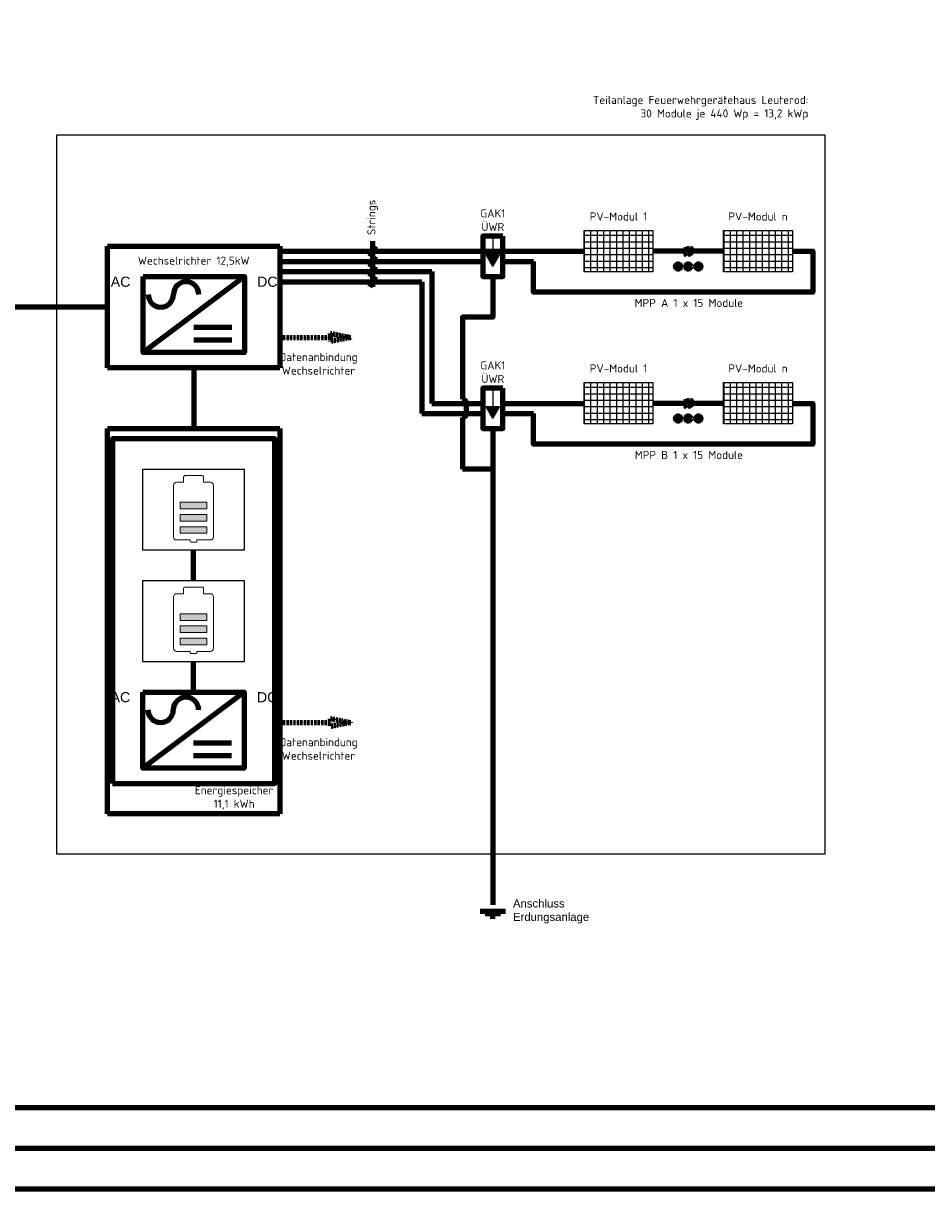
# Model space of a CAD drawing. Header units: millimetres. Extents: x -93000 to 141125, y 0 to 39239.
# Tile 3 of 9: x -73790 to -62649, y 22500 to 36875. Entities that reach past the tile are written whole.
import ezdxf

# ---------------------------------------------------------------- set-up
doc = ezdxf.new("R2010")
doc.units = ezdxf.units.MM
doc.set_wipeout_variables(frame=1)
doc.linetypes.add('GESTRICHELT2', pattern=[0.375, 0.25, -0.125])
doc.layers.get('0').update_dxf_attribs({"lineweight": 18})
for name, color, linetype in [('E_Abdeckung', 255, 'Continuous'), ('E_Blitzschutztechnik', 4, 'Continuous'), ('E_IT-TK', 173, 'Continuous'), ('E_Leitung_DC-Kabel_6mm2', 1, 'Continuous'), ('E_Leitung_Potentialausgleich', 4, 'Continuous'), ('E_Leitung_Wechselspannung', 5, 'Continuous'), ('E_N_PV-Anlage', 6, 'Continuous'), ('E_Starkstrom_Schwachstrom', 1, 'Continuous'), ('E_Text', 7, 'Continuous')]:
    doc.layers.add(name, color=color, linetype=linetype)
doc.styles.add('E_Starkstrom_Schwachstrom', font='arial.ttf')
doc.styles.get("Standard").update_dxf_attribs({"font": 'isocpeur.ttf'})

# ---------------------------------------------------------------- blocks, each defined once
blk = doc.blocks.new('PV_Wechselrichter')
at = {"layer": 'E_Starkstrom_Schwachstrom', "lineweight": 100}
blk.add_lwpolyline([(-500, 0), (500, 0), (500, -750), (-500, -750)], close=True, dxfattribs=at)
for points in [[(-500, -750), (500, 0)], [(0, -500), (375, -500)], [(0, -625), (375, -625)]]:
    blk.add_lwpolyline(points, dxfattribs=at)
for centre, start, end in [((-75, -175), 0, 180), ((-325, -175), 180, 0)]:
    blk.add_arc(centre, 125, start, end, dxfattribs=at)
at = {"layer": 'E_Text', "color": 7, "linetype": 'Continuous', "char_height": 100, "style": 'E_Starkstrom_Schwachstrom'}
for s, insert, attachment_point in [('AC', (-625, 0), 3), ('DC', (625, 0), 1)]:
    blk.add_mtext(s, dxfattribs=dict(at, insert=insert, attachment_point=attachment_point))
blk = doc.blocks.new('Solarneu')
at = {"layer": 'E_N_PV-Anlage', "color": 3}
for p, q in [((0, 0), (1020, 0)), ((0, -1700), (0, 0)), ((1020, 0), (1020, -1700)), ((1020, -1700), (0, -1700))]:
    blk.add_line(p, q, dxfattribs=at)
at = {"layer": 'E_N_PV-Anlage'}
for p, q in [((0, -109), (1020, -109)), ((0, -268), (1020, -268)), ((124, 0), (124, -1700)), ((283, 0), (283, -1700)), ((442, 0), (442, -1700)), ((600, 0), (600, -1700)), ((759, 0), (759, -1700)), ((918, 0), (918, -1700)), ((0, -426), (1020, -426)), ((0, -585), (1020, -585)), ((0, -744), (1020, -744)), ((0, -903), (1020, -903)), ((0, -1061), (1020, -1061)), ((0, -1220), (1020, -1220)), ((0, -1379), (1020, -1379)), ((0, -1538), (1020, -1538)), ((0, -1696), (1020, -1696))]:
    blk.add_line(p, q, dxfattribs=at)
blk = doc.blocks.new('BZ_SPD_Typ2')
blk.add_wipeout([(-125, 250), (125, 250), (125, -250), (-125, -250)]).dxf.layer = 'E_Abdeckung'
at = {"layer": 'E_Blitzschutztechnik'}
h = blk.add_hatch(color=256, dxfattribs=at)
h.dxf.hatch_style = 1
h.paths.add_polyline_path([(83, 19), (-83, 19), (0, -125)])
for p, q in [((0, 250), (0, 19)), ((0, -125), (-83, 19)), ((-83, 19), (83, 19)), ((0, -125), (83, 19))]:
    blk.add_line(p, q, dxfattribs=at)
at = {"layer": 'E_Blitzschutztechnik', "lineweight": 100}
blk.add_lwpolyline([(-125, 250), (125, 250), (125, -250), (-125, -250)], close=True, dxfattribs=at)

msp = doc.modelspace()

# ---------------------------------------------------------------- hatches: boundary and pattern name
h = msp.add_hatch(color=1)
h.dxf.hatch_style = 1
h.paths.add_polyline_path([(-71854, 30967), (-71854, 30885), (-71526, 30885), (-71526, 30967)])
h.paths.add_polyline_path([(-71854, 30817), (-71854, 30735), (-71526, 30735), (-71526, 30817)])
h.paths.add_polyline_path([(-71526, 30584), (-71526, 30666), (-71854, 30666), (-71854, 30584)])
h = msp.add_hatch(color=1)
h.dxf.hatch_style = 1
h.paths.add_polyline_path([(-71854, 29592), (-71854, 29510), (-71526, 29510), (-71526, 29592)])
h.paths.add_polyline_path([(-71854, 29442), (-71854, 29360), (-71526, 29360), (-71526, 29442)])
h.paths.add_polyline_path([(-71526, 29209), (-71526, 29291), (-71854, 29291), (-71854, 29209)])
at = {"layer": 'E_IT-TK', "linetype": 'GESTRICHELT2', "lineweight": 100, "ltscale": 10}
h = msp.add_hatch(color=256, dxfattribs=at)
h.dxf.hatch_style = 1
h.paths.add_polyline_path([(-69750, 33000), (-70000, 33050), (-70000, 33000), (-70000, 32950)])
h = msp.add_hatch(color=256, dxfattribs=at)
h.dxf.hatch_style = 1
h.paths.add_polyline_path([(-69750, 28250), (-70000, 28300), (-70000, 28250), (-70000, 28200)])
at = {"layer": 'E_Starkstrom_Schwachstrom', "lineweight": 100}
h = msp.add_hatch(color=256, dxfattribs=at)
h.dxf.hatch_style = 1
h.paths.add_polyline_path([(-65496, 33875, 1), (-65434, 33875, 1)])
h.paths.add_polyline_path([(-65621, 33875, 1), (-65559, 33875, 1)])
h.paths.add_polyline_path([(-65746, 33875, 1), (-65684, 33875, 1)])
h = msp.add_hatch(color=256, dxfattribs=at)
h.dxf.hatch_style = 1
h.paths.add_polyline_path([(-65496, 32000, 1), (-65434, 32000, 1)])
h.paths.add_polyline_path([(-65621, 32000, 1), (-65559, 32000, 1)])
h.paths.add_polyline_path([(-65746, 32000, 1), (-65684, 32000, 1)])

# ---------------------------------------------------------------- linework, layer by layer
at = {"color": 1}
for p, q in [((-71731, 30502), (-71731, 30486)), ((-71720, 30475), (-71660, 30475)), ((-71649, 30486), (-71649, 30502)), ((-71731, 29127), (-71731, 29111)), ((-71720, 29100), (-71660, 29100)), ((-71649, 29111), (-71649, 29127))]:
    msp.add_line(p, q, dxfattribs=at)
for points in [[(-71813, 31214), (-71898, 31214, 0.414214), (-71936, 31175), (-71936, 30541, 0.414214), (-71898, 30502), (-71731, 30502)], [(-71567, 31214), (-71567, 31279, 0.414214), (-71583, 31296), (-71797, 31296, 0.414214), (-71813, 31279), (-71813, 31214)], [(-71649, 30502), (-71482, 30502, 0.414214), (-71444, 30541), (-71444, 31175, 0.414214), (-71482, 31214), (-71567, 31214)], [(-71567, 29839), (-71567, 29904, 0.414214), (-71583, 29921), (-71797, 29921, 0.414214), (-71813, 29904), (-71813, 29839)], [(-71813, 29839), (-71898, 29839, 0.414214), (-71936, 29800), (-71936, 29166, 0.414214), (-71898, 29127), (-71731, 29127)], [(-71649, 29127), (-71482, 29127, 0.414214), (-71444, 29166), (-71444, 29800, 0.414214), (-71482, 29839), (-71567, 29839)]]:
    msp.add_lwpolyline(points, format="xyb", dxfattribs=at)
for points in [[(-71854, 30885), (-71526, 30885), (-71526, 30967), (-71854, 30967)], [(-71854, 30735), (-71526, 30735), (-71526, 30817), (-71854, 30817)], [(-71854, 30584), (-71526, 30584), (-71526, 30666), (-71854, 30666)], [(-71854, 29510), (-71526, 29510), (-71526, 29592), (-71854, 29592)], [(-71854, 29360), (-71526, 29360), (-71526, 29442), (-71854, 29442)], [(-71854, 29209), (-71526, 29209), (-71526, 29291), (-71854, 29291)]]:
    msp.add_lwpolyline(points, close=True, dxfattribs=at)
for centre, start, end in [((-71720, 30486), 180, 270), ((-71660, 30486), 270, 0), ((-71720, 29111), 180, 270), ((-71660, 29111), 270, 0)]:
    msp.add_arc(centre, 10.9, start, end, dxfattribs=at)
at = {"layer": 'E_IT-TK', "linetype": 'GESTRICHELT2', "lineweight": 100, "ltscale": 10}
for p, q in [((-70625, 33000), (-70000, 33000)), ((-70000, 33000), (-70000, 33050)), ((-70000, 33050), (-69750, 33000)), ((-69750, 33000), (-70000, 32950)), ((-70000, 32950), (-70000, 33000)), ((-70625, 28250), (-70000, 28250)), ((-70000, 28250), (-70000, 28300)), ((-70000, 28300), (-69750, 28250)), ((-69750, 28250), (-70000, 28200)), ((-70000, 28200), (-70000, 28250))]:
    msp.add_line(p, q, dxfattribs=at)
at = {"layer": 'E_IT-TK', "linetype": 'GESTRICHELT2', "lineweight": 100, "ltscale": 50000}
for points in [[(-72750, 34125), (-70625, 34125), (-70625, 32625), (-72750, 32625)], [(-72750, 31875), (-70625, 31875), (-70625, 27125), (-72750, 27125)]]:
    msp.add_lwpolyline(points, close=True, dxfattribs=at)
at = {"layer": 'E_Leitung_DC-Kabel_6mm2', "lineweight": 100}
for p, q in [((-68750, 33812), (-68750, 32187)), ((-68875, 33688), (-68875, 32062))]:
    msp.add_line(p, q, dxfattribs=at)
for points in [[(-64305, 34063), (-64055, 34063), (-64055, 33558), (-67500, 33558), (-67500, 33938)], [(-65618, 34063), (-66025, 34063)], [(-65155, 34063), (-65562, 34063)], [(-70625, 33812), (-68750, 33812)], [(-70625, 33688), (-68875, 33688)], [(-68875, 32062), (-68125, 32062)], [(-68750, 32187), (-66875, 32187)], [(-67875, 32187), (-66875, 32187)], [(-67875, 32062), (-67500, 32062)], [(-64305, 32187), (-64055, 32187), (-64055, 31683), (-67500, 31683), (-67500, 32062)], [(-65618, 32187), (-66025, 32187)], [(-65155, 32187), (-65562, 32187)]]:
    msp.add_lwpolyline(points, dxfattribs=at)
for points in [[(-65619, 34120), (-65612, 34081), (-65623, 34045), (-65612, 34006)], [(-65564, 34120), (-65556, 34081), (-65568, 34045), (-65557, 34006)], [(-65619, 32245), (-65612, 32206), (-65623, 32170), (-65612, 32131)], [(-65564, 32245), (-65556, 32206), (-65568, 32170), (-65557, 32131)]]:
    msp.add_spline(points, degree=3, dxfattribs=at)
at = {"layer": 'E_Leitung_Potentialausgleich', "lineweight": 100}
for points in [[(-68325, 32062), (-68325, 32187)], [(-68375, 32012), (-68375, 31375)], [(-68000, 31875), (-68000, 31375), (-68375, 31375)], [(-68000, 31375), (-68000, 26000)], [(-67844, 25920), (-68157, 25920)], [(-67907, 25889), (-68094, 25889)], [(-67969, 25857), (-68032, 25857)]]:
    msp.add_lwpolyline(points, dxfattribs=at)
for centre, start, end in [((-68375, 32187), 0, 90), ((-68375, 32062), 270, 0)]:
    msp.add_arc(centre, 50, start, end, dxfattribs=at)
at = {"layer": 'E_Leitung_Wechselspannung', "lineweight": 100}
for points in [[(-72750, 33375), (-74250, 33375)], [(-71688, 32625), (-71688, 31875)]]:
    msp.add_lwpolyline(points, dxfattribs=at)
at = {"layer": 'E_Starkstrom_Schwachstrom', "lineweight": 100}
for p, q in [((-71690, 30000), (-71690, 30375)), ((-71690, 28625), (-71690, 29000))]:
    msp.add_line(p, q, dxfattribs=at)
at = {"layer": 'E_Starkstrom_Schwachstrom', "color": 0}
msp.add_lwpolyline([(-73375, 35500), (-63905, 35500), (-63905, 26625), (-73375, 26625)], close=True, dxfattribs=at)
at = {"layer": 'E_Starkstrom_Schwachstrom', "lineweight": 100, "flags": 128}
msp.add_lwpolyline([(-72690, 27500), (-70690, 27500), (-70690, 31750), (-72690, 31750)], close=True, dxfattribs=at)
at = {"layer": 'E_Starkstrom_Schwachstrom'}
for points in [[(-71065, 31375), (-71065, 30375), (-72315, 30375), (-72315, 31375)], [(-71065, 30000), (-71065, 29000), (-72315, 29000), (-72315, 30000)]]:
    msp.add_lwpolyline(points, close=True, dxfattribs=at)
at = {"layer": 'E_Starkstrom_Schwachstrom', "lineweight": 100}
for centre in [(-65715, 33875), (-65590, 33875), (-65465, 33875), (-65715, 32000), (-65590, 32000), (-65465, 32000)]:
    msp.add_circle(centre, 31.2, dxfattribs=at)
at = {"layer": 'E_Text', "lineweight": 100}
for p, q in [((-69516, 33998), (-69441, 34127)), ((-69516, 33873), (-69441, 34002)), ((-69516, 33748), (-69441, 33877)), ((-69516, 33623), (-69441, 33752))]:
    msp.add_line(p, q, dxfattribs=at)
msp.add_lwpolyline([(-69479, 33625), (-69479, 34188)], dxfattribs=at)

# ---------------------------------------------------------------- block references
at = {"layer": 'E_N_PV-Anlage', "xscale": 0.5, "yscale": 0.5, "zscale": 0.5, "rotation": 270}
for p in [(-66025, 34318), (-64305, 34318), (-66025, 32443), (-64305, 32443)]:
    msp.add_blockref('Solarneu', p, dxfattribs=at)
at = {"layer": 'E_Starkstrom_Schwachstrom', "lineweight": 100, "xscale": 1.25, "yscale": 1.25, "zscale": 1.25}
for p in [(-71688, 33750), (-71690, 28625)]:
    msp.add_blockref('PV_Wechselrichter', p, dxfattribs=at)

# ---------------------------------------------------------------- texts
at = {"layer": 'E_Blitzschutztechnik', "lineweight": 100, "char_height": 100, "attachment_point": 8}
for insert in [(-68000, 34313), (-68000, 32438)]:
    msp.add_mtext_dynamic_manual_height_columns('GAK1\\PÜWR', width=426.55, gutter_width=500, heights=[0], dxfattribs=dict(at, insert=insert))
at = {"layer": 'E_IT-TK', "char_height": 100, "width": 490, "attachment_point": 5}
for insert in [(-70150, 32675), (-70150, 27925)]:
    msp.add_mtext('Datenanbindung\\PWechselrichter', dxfattribs=dict(at, insert=insert))
at = {"layer": 'E_Leitung_Potentialausgleich', "lineweight": 100, "insert": (-67751, 25920), "char_height": 100, "attachment_point": 4, "style": 'E_Starkstrom_Schwachstrom'}
msp.add_mtext('Anschluss\\PErdungsanlage', dxfattribs=at)
at = {"layer": 'E_Starkstrom_Schwachstrom', "lineweight": 100, "insert": (-71688, 33875), "char_height": 100, "attachment_point": 8}
msp.add_mtext('Wechselrichter 12,5kW', dxfattribs=at)
at = {"layer": 'E_Starkstrom_Schwachstrom', "char_height": 100, "attachment_point": 2}
for s, insert in [('MPP A 1 x 15 Module', (-65582, 33476)), ('MPP B 1 x 15 Module', (-65582, 31601))]:
    msp.add_mtext(s, dxfattribs=dict(at, insert=insert))
at = {"layer": 'E_Starkstrom_Schwachstrom', "lineweight": 100, "insert": (-71190, 27175), "char_height": 100, "width": 1245, "attachment_point": 8}
msp.add_mtext('Energiespeicher\\P11,1 kWh ', dxfattribs=at)
at = {"layer": 'E_Text', "char_height": 100}
for s, insert, attachment_point in [('Teilanlage Feuerwehrgerätehaus Leuterod:\\P30 Module je 440 Wp = 13,2 kWp', (-64108, 35980), 3), ('PV-Modul 1', (-66450, 34442), 8), ('PV-Modul n', (-64730, 34442), 8), ('PV-Modul 1', (-66450, 32568), 8), ('PV-Modul n', (-64730, 32568), 8)]:
    msp.add_mtext(s, dxfattribs=dict(at, insert=insert, attachment_point=attachment_point))
at = {"layer": 'E_Text', "lineweight": 100, "insert": (-69482, 34263), "char_height": 100, "attachment_point": 4, "rotation": 90}
msp.add_mtext('Strings', dxfattribs=at)

# ---------------------------------------------------------------- next in the draw order: block references
at = {"layer": 'E_Blitzschutztechnik', "lineweight": 100, "xscale": -1}
msp.add_blockref('BZ_SPD_Typ2', (-68000, 34000), dxfattribs=at)

# ---------------------------------------------------------------- next in the draw order: linework, layer by layer
at = {"layer": 'E_Leitung_DC-Kabel_6mm2', "lineweight": 100}
for points in [[(-70625, 34063), (-66875, 34063)], [(-70625, 33938), (-68125, 33938)], [(-67875, 33938), (-67500, 33938)]]:
    msp.add_lwpolyline(points, dxfattribs=at)
at = {"layer": 'E_Leitung_Potentialausgleich', "lineweight": 100}
msp.add_lwpolyline([(-68000, 33750), (-68000, 33250), (-68375, 33250), (-68375, 32237)], dxfattribs=at)

# ---------------------------------------------------------------- next in the draw order: block references
at = {"layer": 'E_Blitzschutztechnik', "lineweight": 100, "xscale": -1}
msp.add_blockref('BZ_SPD_Typ2', (-68000, 32125), dxfattribs=at)

# ---------------------------------------------------------------- next in the draw order: linework, layer by layer
at = {"layer": 'E_Leitung_Wechselspannung', "lineweight": 100}
for points in [[(-81625, 23000), (-51625, 23000), (-51625, 36875), (-49375, 36875)], [(-81625, 23500), (-62500, 23500), (-62500, 33375), (-61000, 33375)], [(-81625, 22500), (-51125, 22500), (-51125, 33375), (-49375, 33375)]]:
    msp.add_lwpolyline(points, dxfattribs=at)

doc.saveas('drawing.dxf')
